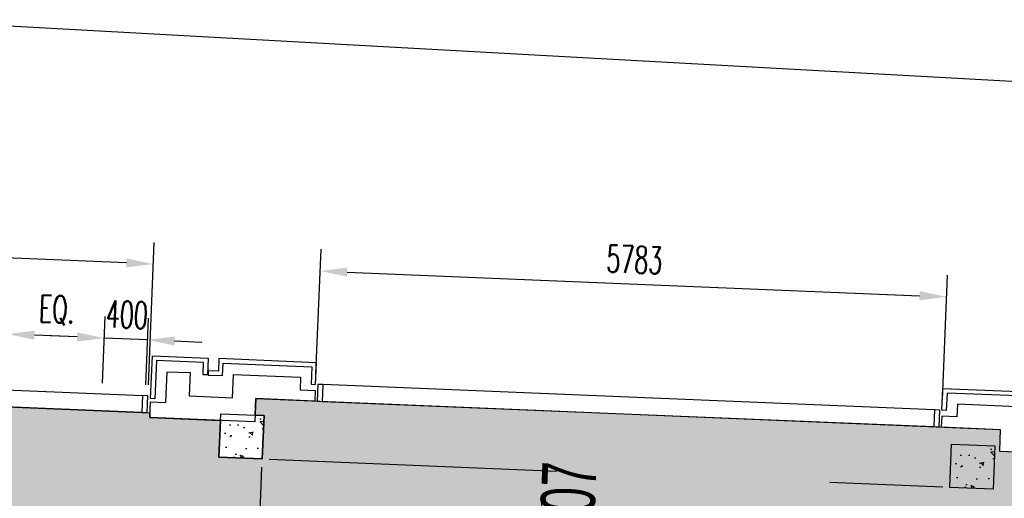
# Model space of a CAD drawing. Header units: millimetres. Extents: x 941089 to 2922714, y 799810 to 1997150.
# Tile 71 of 99: x 960613 to 969695, y 999197 to 1003616. Entities that reach past the tile are written whole.
import ezdxf

# ---------------------------------------------------------------- set-up
doc = ezdxf.new("R2010")
doc.units = ezdxf.units.MM
doc.header["$LTSCALE"] = 10
doc.header["$PDMODE"] = 3
doc.header["$PDSIZE"] = 5
doc.linetypes.add('DASHDOT', pattern=[1, 0.5, -0.25, 0, -0.25])
doc.linetypes.add('FO-00$0$OS MAP$0$SITE$0$PECK', pattern=[0.2, 0.1, -0.1])
doc.layers.get('DEFPOINTS').update_dxf_attribs({"color": 21})
for name, color, linetype in [('AREA NET', 21, 'DASHDOT'), ('COLS EXT-00$0$CONC-SECTION', 6, 'Continuous'), ('COLS EXT-00$0$HATCH', 22, 'Continuous'), ('FO-00 - FURN$0$DIM-GROMMETS', 21, 'Continuous'), ('FO-00$0$25', 21, 'Continuous'), ('FO-00$0$AREA GROSS', 21, 'Continuous'), ('FO-00$0$OS MAP$0$SITE$0$ROADS_PCK', 2, 'FO-00$0$OS MAP$0$SITE$0$PECK'), ('L - PL-ext-00$0$WALL-EXTERNAL', 1, 'Continuous'), ('L - PL-ext-00$0$WALL-INTERNAL', 4, 'Continuous'), ('L - PL-ext-00$0$WINDOW', 2, 'Continuous'), ('L - PL-ext-00$0$WINDOW DIMS', 21, 'Continuous'), ('L - PL-ext-00$0$WINDOW-SCH', 2, 'Continuous'), ('REVISION', 1, 'DASHDOT')]:
    doc.layers.add(name, color=color, linetype=linetype)
doc.styles.add('FO-00 - FURN$0$Standard', font='romans.shx', dxfattribs={"width": 0.6})
doc.styles.add('L - PL-ext-00$0$SK-OFFICE-00-ELE REV A$0$STANDARD', font='ARIAL.TTF', dxfattribs={"width": 0.6, "height": 0.2})
doc.styles.add('L - PL-ext-00$0$Standard', font='romans.shx', dxfattribs={"width": 0.6})
doc.dimstyles.new('FO-00 - FURN$0$ISO-25', dxfattribs={"dimscale": 100, "dimtxt": 2.5, "dimasz": 2.5, "dimexe": 1.25, "dimexo": 0.625, "dimtad": 1, "dimdec": 0, "dimtxsty": 'FO-00 - FURN$0$Standard', "dimcen": 2.5, "dimclrd": 21, "dimclre": 21, "dimadec": 0, "dimazin": 0, "dimtfac": 1, "dimtdec": 0, "dimtmove": 0, "dimatfit": 3, "dimfxl": 0, "dimarcsym": 0})
doc.dimstyles.new('L - PL-ext-00$0$ROYCETON', dxfattribs={"dimscale": 100, "dimtxt": 2.5, "dimasz": 2.5, "dimexe": 2, "dimexo": 1, "dimgap": 1, "dimtad": 1, "dimdec": 0, "dimtxsty": 'L - PL-ext-00$0$Standard', "dimcen": 2.5, "dimclrd": 256, "dimclre": 256, "dimclrt": 2, "dimaunit": 1, "dimazin": 0, "dimtfac": 1, "dimtdec": 0, "dimtmove": 0, "dimatfit": 3, "dimfxl": 0, "dimarcsym": 0})

# ---------------------------------------------------------------- blocks, each defined once
blk = doc.blocks.new('COLS EXT-00')
at = {"layer": 'COLS EXT-00$0$HATCH'}
h = blk.add_hatch(dxfattribs=at)
h.set_pattern_fill('AR-CONC', color=256, scale=2, angle=84.01264, style=0)
h.set_pattern_definition([(137.633556, (35257.34, 2074421.64), (46.89598, 362.74233), [38.1, -419.1]), (82.633556, (35257.34, 2074421.64), (-384.6978, -54.64789), [30.48, -335.28]), (188.084556, (35261.24, 2074451.87), (-337.80003, 308.095686), [32.38, -356.18]), (133.817756, (35155.82, 2074425.84), (106.39893, 538.22382), [57.15, -628.65]), (184.269156, (35164.7, 2074470.7), (-474.82401, 494.8362), [48.57, -534.27]), (78.817556, (35155.8, 2074425.84), (-474.8231, 494.8369), [45.72, -502.92]), (108.633556, (35183.3, 2074475.55), (216.87712, 294.52597), [38.1, -419.1]), (53.633556, (35183.3, 2074475.55), (-362.9581, 138.70907), [30.48, -335.28]), (159.084956, (35201.37, 2074500.1), (-146.08184, 433.23424), [32.38, -356.18]), (125.133556, (35257.34, 2074421.64), (-168.710798, 13.154579), [0, -331.216, 0, -340.36, 0, -336.55]), (95.133556, (35257.34, 2074421.64), (-194.672243, 141.798368), [0, -194.056, 0, -323.596, 0, -128.27]), (55.133556, (35252.66, 2074308.46), (22.644925, 270.476837), [0, -127, 0, -396.24, 0, -525.78]), (45.133556, (35250.56, 2074257.7), (-38.576957, 298.105454), [0, -165.1, 0, -263.144, 0, -373.38])])
h.paths.add_polyline_path([(962451.1, 999578.5), (962467.7, 999978.1), (962867.3, 999961.6), (962850.8, 999561.9)])
h = blk.add_hatch(dxfattribs=at)
h.set_pattern_fill('AR-CONC', color=256, scale=2, angle=84.01264, style=0)
h.set_pattern_definition([(137.633556, (41998.05, 2074141.94), (46.89598, 362.74233), [38.1, -419.1]), (82.633556, (41998.05, 2074141.94), (-384.6978, -54.64789), [30.48, -335.28]), (188.084556, (42001.96, 2074172.16), (-337.80003, 308.095686), [32.38, -356.18]), (133.817756, (41896.54, 2074146.13), (106.39893, 538.22382), [57.15, -628.65]), (184.269156, (41905.4, 2074191), (-474.82401, 494.8362), [48.57, -534.27]), (78.817556, (41896.54, 2074146.13), (-474.8231, 494.8369), [45.72, -502.92]), (108.633556, (41924.02, 2074195.84), (216.87712, 294.52597), [38.1, -419.1]), (53.633556, (41924, 2074195.84), (-362.9581, 138.70907), [30.48, -335.28]), (159.084956, (41942.1, 2074220.4), (-146.08184, 433.23424), [32.38, -356.18]), (125.133556, (41998.05, 2074141.94), (-168.710798, 13.154579), [0, -331.216, 0, -340.36, 0, -336.55]), (95.133556, (41998.05, 2074141.94), (-194.672243, 141.798368), [0, -194.056, 0, -323.596, 0, -128.27]), (55.133556, (41993.38, 2074028.75), (22.644925, 270.476837), [0, -127, 0, -396.24, 0, -525.78]), (45.133556, (41991.28, 2073978), (-38.576957, 298.105454), [0, -165.1, 0, -263.144, 0, -373.38])])
h.paths.add_polyline_path([(969191.9, 999298.7), (969208.4, 999698.4), (969608, 999681.9), (969591.5, 999282.2)])
at = {"layer": 'COLS EXT-00$0$CONC-SECTION'}
for points in [[(962451.1, 999578.5), (962467.7, 999978.1), (962867.3, 999961.6), (962850.8, 999561.9)], [(969191.9, 999298.7), (969208.4, 999698.4), (969608, 999681.9), (969591.5, 999282.2)]]:
    blk.add_lwpolyline(points, close=True, dxfattribs=at)
blk = doc.blocks.new('FO-00')
at = {"layer": 'FO-00$0$25'}
blk.add_hatch(color=254, dxfattribs=at).paths.add_polyline_path([(962106.9, 976297.2), (962063.7, 975252.9), (956064.8, 975500.9), (956819.2, 993755.4), (957034, 993746.5), (957074.1, 994715.7), (957029.1, 994717.6), (957254.7, 1000176.3), (961815.3, 999987.8), (961813.4, 999942.9), (962465.1, 999916), (962451.1, 999578.5), (962850.8, 999561.9), (962867.3, 999961.6), (962785.1, 999965), (962791.5, 1000117.6), (969658.5, 999833.8), (969650.2, 999634), (973094.2, 999491.9), (973087, 999317.8), (974330.1, 999266.5), (974344.7, 999639.8), (980603.5, 999381.4), (980588, 999007.9), (981801.1, 998957.8), (981787.3, 998623.7), (982186.9, 998607.2), (982215.9, 999304.8), (988737.4, 999035.2), (988737.4, 999035.2), (988964.3, 999024.2), (988817.7, 995529), (988645, 991316.4), (994995.8, 991065.9), (995186.1, 991058), (994995.8, 991065.9), (994970.9, 990466.4), (995161.3, 990458.5), (994864, 983264.6), (994673.8, 983272.5), (994648.9, 982673), (994839.2, 982665.1), (994537.8, 975370.1), (994353, 975377.8), (994336.4, 974978.1), (994521.2, 974970.4), (994466.7, 973651.6), (994631.5, 973645.2), (994522.9, 970907.8), (989272.4, 971124.4), (989710.8, 981776), (985249.6, 981960.4), (985342.2, 984209.1), (981645.3, 984361.3), (981527.5, 981498.7), (981439.7, 979366.4), (981353.4, 977267.7), (984800.4, 977125.6), (984714.7, 975047.1), (981578.6, 972159.6), (969604.9, 972654.5), (969742.4, 975981.5)])
at = {"layer": 'FO-00$0$AREA GROSS', "color": 3}
blk.add_lwpolyline([(957254.7, 1000176.3), (961815.3, 999987.8), (961813.4, 999942.9), (962465.1, 999916), (962451.1, 999578.5), (962850.8, 999561.9), (962867.3, 999961.6), (962785.1, 999965), (962791.5, 1000117.6), (969658.5, 999833.8), (969650.2, 999634), (973094.2, 999491.9), (973087, 999317.8), (974330.1, 999266.5), (974344.7, 999639.8), (980603.5, 999381.4), (980588, 999007.9), (981801.1, 998957.8), (981787.3, 998623.7), (982186.9, 998607.2), (982215.9, 999304.8), (988737.4, 999035.2)], dxfattribs=at)
at = {"layer": 'FO-00$0$OS MAP$0$SITE$0$ROADS_PCK', "linetype": 'Continuous', "elevation": 0}
blk.add_lwpolyline([(958870, 1003556.9), (959508.8, 1003616.5), (979070.9, 1002534.4), (1013823, 1000706)], dxfattribs=at)
blk = doc.blocks.new('*D566')
at = {"layer": 'DEFPOINTS', "color": 0}
for p in [(962850.8, 999561.9), (965443.1, 999454.8), (965224.1, 996908.8)]:
    blk.add_point(p, dxfattribs=at)
at = {"layer": 'FO-00 - FURN$0$DIM-GROMMETS', "color": 21, "lineweight": -2}
for p, q in [((962913.2, 999559.4), (965567.9, 999449.6)), ((965348, 997153.9), (965432.7, 999205)), ((965286.5, 996906.2), (965462.5, 996899))]:
    blk.add_line(p, q, dxfattribs=at)
at = {"layer": 'FO-00 - FURN$0$DIM-GROMMETS', "color": 21}
for points in [[(965391.1, 999206.7), (965474.4, 999203.3), (965443.1, 999454.8)], [(965306.3, 997155.6), (965389.6, 997152.2), (965337.6, 996904.1)]]:
    blk.add_solid(points, dxfattribs=at)
at = {"layer": 'FO-00 - FURN$0$DIM-GROMMETS', "color": 0, "insert": (965203, 998187.2), "char_height": 250, "attachment_point": 5, "rotation": 87.63356, "style": 'FO-00 - FURN$0$Standard'}
blk.add_mtext('2553', dxfattribs=at)
blk = doc.blocks.new('*D568')
at = {"layer": 'DEFPOINTS', "color": 0}
for p in [(968210, 999339.3), (969191.9, 999298.7), (968164.5, 996724.2, 0)]:
    blk.add_point(p, dxfattribs=at)
at = {"layer": 'FO-00 - FURN$0$DIM-GROMMETS', "color": 21, "lineweight": -2}
for p, q in [((969129.4, 999301.3), (968085.1, 999344.5)), ((968112.3, 996976.6), (968199.7, 999089.5)), ((968102, 996726.8), (967977.1, 996732))]:
    blk.add_line(p, q, dxfattribs=at)
at = {"layer": 'FO-00 - FURN$0$DIM-GROMMETS', "color": 21}
for points in [[(968158, 999091.3), (968241.3, 999087.8), (968210, 999339.3)], [(968070.7, 996978.3), (968154, 996974.9), (968102, 996726.8)]]:
    blk.add_solid(points, dxfattribs=at)
at = {"layer": 'FO-00 - FURN$0$DIM-GROMMETS', "color": 0, "insert": (967968.7, 998040.8), "char_height": 250, "attachment_point": 5, "rotation": 87.63356, "style": 'FO-00 - FURN$0$Standard'}
blk.add_mtext('2615', dxfattribs=at)
blk = doc.blocks.new('*D809')
at = {"layer": 'DEFPOINTS', "color": 0}
for p in [(957311.4, 1001547.5), (957261.1, 1000331.2), (961796.7, 1000143.7)]:
    blk.add_point(p, dxfattribs=at)
at = {"layer": 'L - PL-ext-00$0$WINDOW DIMS', "lineweight": -2}
for p, q in [((957265.2, 1000431.1), (957319.6, 1001747.4)), ((961597.2, 1001370.4), (957561.2, 1001537.2)), ((961800.8, 1000243.7), (961855.2, 1001559.9))]:
    blk.add_line(p, q, dxfattribs=at)
at = {"layer": 'L - PL-ext-00$0$WINDOW DIMS'}
for points in [[(957562.9, 1001578.8), (957559.4, 1001495.6), (957311.4, 1001547.5)], [(961598.9, 1001412), (961595.4, 1001328.8), (961847, 1001360.1)]]:
    blk.add_solid(points, dxfattribs=at)
at = {"layer": 'L - PL-ext-00$0$WINDOW DIMS', "color": 2, "insert": (959588.5, 1001678.6), "char_height": 250, "attachment_point": 5, "rotation": 357.63343, "style": 'L - PL-ext-00$0$Standard'}
blk.add_mtext('4539', dxfattribs=at)
blk = doc.blocks.new('*D812')
at = {"layer": 'DEFPOINTS', "color": 0}
for p in [(969163.6, 1001057.7), (963342.4, 1000249.5), (969120.3, 1000010.7)]:
    blk.add_point(p, dxfattribs=at)
at = {"layer": 'L - PL-ext-00$0$WINDOW DIMS', "lineweight": -2}
for p, q in [((963346.5, 1000349.4), (963393.9, 1001496.3)), ((963635.4, 1001286.2), (968913.8, 1001068)), ((969124.5, 1000110.6), (969171.9, 1001257.5))]:
    blk.add_line(p, q, dxfattribs=at)
at = {"layer": 'L - PL-ext-00$0$WINDOW DIMS'}
for points in [[(963637.1, 1001327.8), (963633.7, 1001244.5), (963385.6, 1001296.5)], [(968915.5, 1001109.7), (968912.1, 1001026.4), (969163.6, 1001057.7)]]:
    blk.add_solid(points, dxfattribs=at)
at = {"layer": 'L - PL-ext-00$0$WINDOW DIMS', "color": 2, "insert": (966283.9, 1001401.9), "char_height": 250, "attachment_point": 5, "rotation": 357.63343, "style": 'L - PL-ext-00$0$Standard'}
blk.add_mtext('5783', dxfattribs=at)
blk = doc.blocks.new('*D815')
at = {"layer": 'DEFPOINTS', "color": 0}
for p in [(961393.3, 1000676.8), (961372, 1000161.3), (961771.7, 1000144.8)]:
    blk.add_point(p, dxfattribs=at)
at = {"layer": 'L - PL-ext-00$0$WINDOW DIMS', "lineweight": -2}
for p, q in [((961376.2, 1000261.2), (961401.6, 1000876.6)), ((961775.8, 1000244.7), (961801.3, 1000860.1)), ((961143.6, 1000687.1), (960893.8, 1000697.5)), ((961793, 1000660.3), (961393.3, 1000676.8)), ((962042.8, 1000650), (962292.6, 1000639.6))]:
    blk.add_line(p, q, dxfattribs=at)
at = {"layer": 'L - PL-ext-00$0$WINDOW DIMS'}
for points in [[(961145.3, 1000728.8), (961141.8, 1000645.5), (961393.3, 1000676.8)], [(962044.5, 1000691.6), (962041.1, 1000608.3), (961793, 1000660.3)]]:
    blk.add_solid(points, dxfattribs=at)
at = {"layer": 'L - PL-ext-00$0$WINDOW DIMS', "color": 2, "insert": (961602.5, 1000893.4), "char_height": 250, "attachment_point": 5, "rotation": 357.63343, "style": 'L - PL-ext-00$0$Standard'}
blk.add_mtext('400', dxfattribs=at)
blk = doc.blocks.new('*D816')
at = {"layer": 'DEFPOINTS', "color": 0}
for p in [(960499.4, 1000713.8), (960478.1, 1000198.2, 0), (961372, 1000161.3)]:
    blk.add_point(p, dxfattribs=at)
at = {"layer": 'L - PL-ext-00$0$WINDOW DIMS', "lineweight": -2}
for p, q in [((960482.2, 1000298.1), (960507.6, 1000913.6)), ((961376.2, 1000261.2), (961401.6, 1000876.6)), ((961143.6, 1000687.1), (960749.2, 1000703.4))]:
    blk.add_line(p, q, dxfattribs=at)
at = {"layer": 'L - PL-ext-00$0$WINDOW DIMS'}
for points in [[(960750.9, 1000745.1), (960747.5, 1000661.8), (960499.4, 1000713.8)], [(961145.3, 1000728.8), (961141.8, 1000645.5), (961393.3, 1000676.8)]]:
    blk.add_solid(points, dxfattribs=at)
at = {"layer": 'L - PL-ext-00$0$WINDOW DIMS', "color": 2, "insert": (960956.2, 1000932), "char_height": 250, "attachment_point": 5, "rotation": 357.63343, "style": 'L - PL-ext-00$0$Standard'}
blk.add_mtext('EQ.', dxfattribs=at)
blk = doc.blocks.new('FO-00 - FURN')
at = {"layer": 'FO-00 - FURN$0$DIM-GROMMETS'}
blk.add_line((962826.5, 998973), (962847.6, 999484.3), dxfattribs=at)
for base, p1, p2, picture, middle in [((965443.1, 999454.8), (965224.1, 996908.8), (962850.8, 999561.9), '*D566', (965203, 998187.2)), ((968210, 999339.3), (968164.5, 996724.2, 0), (969191.9, 999298.7), '*D568', (967968.7, 998040.8))]:
    dim = blk.add_linear_dim(base=base, p1=p1, p2=p2, angle=87.63356, dimstyle='FO-00 - FURN$0$ISO-25', dxfattribs=at)
    dim.commit()
    dim.dimension.update_dxf_attribs({"geometry": picture, "text_midpoint": middle})
blk = doc.blocks.new('L - PL-ext-00')
at = {"layer": 'L - PL-ext-00$0$WALL-EXTERNAL'}
for p, q in [((961820.6, 1000117.7, 0), (961836.9, 1000512.4, 0)), ((961836.9, 1000512.4, 0), (962351.5, 1000491.1)), ((962351.5, 1000491.1), (962345.1, 1000336.3)), ((962451.4, 1000487), (962446.7, 1000372.1)), ((963350.6, 1000449.8), (962451.4, 1000487)), ((961875.3, 1000470.8, 0), (961860.6, 1000116.1)), ((962309.9, 1000452.8), (961875.3, 1000470.8)), ((962305.1, 1000337.9), (962309.9, 1000452.8)), ((962485, 1000330.5), (962489.7, 1000445.4)), ((962489.7, 1000445.4), (963309, 1000411.5)), ((963309, 1000411.5), (963302.4, 1000251.1)), ((963342.4, 1000249.5), (963350.6, 1000449.8)), ((962345.1, 1000336.3), (962305.1, 1000337.9)), ((962352.7, 1000376), (962351.1, 1000336)), ((962351.1, 1000336), (962485, 1000330.5)), ((962446.7, 1000372.1), (962352.7, 1000376)), ((963302.4, 1000251.1), (963342.4, 1000249.5)), ((969120.3, 1000010.7), (969128.6, 1000211)), ((969128.6, 1000211), (970027.8, 1000173.9)), ((961860.6, 1000116.1), (961820.6, 1000117.7)), ((969166.9, 1000169.4), (969160.3, 1000009)), ((969986.2, 1000135.6, 0), (969166.9, 1000169.4)), ((969160.3, 1000009), (969120.3, 1000010.7))]:
    blk.add_line(p, q, dxfattribs=at)
at = {"layer": 'L - PL-ext-00$0$WALL-INTERNAL'}
for p, q in [((961971, 1000366.7), (961959.3, 1000082)), ((961971, 1000366.7), (962185.9, 1000357.8)), ((962185.9, 1000357.8), (962177, 1000143)), ((962576.6, 1000126.5), (962585.5, 1000341.3)), ((962585.5, 1000341.3), (963205, 1000315.7)), ((963205, 1000315.7), (963200.2, 1000200)), ((962177, 1000143.1), (962576.6, 1000126.6)), ((962791.5, 1000117.6), (962782.6, 999902.9)), ((963336, 1000095.1), (962791.5, 1000117.6)), ((963200.2, 1000200), (963340.1, 1000194.2)), ((963340.1, 1000194.2), (963336, 1000095.1)), ((961813.4, 999942.9), (961819.4, 1000087.8)), ((961819.4, 1000087.8), (961959.3, 1000082)), ((969262.7, 1000065.4), (969257.9, 999949.6)), ((969882.2, 1000039.8), (969262.7, 1000065.4)), ((962782.6, 999902.9, 0), (961813.4, 999942.9, 0)), ((969118, 999955.4), (969113.9, 999856.3)), ((969257.9, 999949.6), (969118, 999955.4)), ((969113.9, 999856.3), (969658.5, 999833.8)), ((969658.5, 999833.8), (969650.2, 999634)), ((969650.2, 999634), (970004.9, 999619.3))]:
    blk.add_line(p, q, dxfattribs=at)
at = {"layer": 'L - PL-ext-00$0$WINDOW'}
for p, q in [((957311.1, 1000329.1), (961749.2, 1000145.7)), ((969050.4, 1000014.1), (963412.3, 1000247.1)), ((961740.3, 999990.9), (957304.7, 1000174.3)), ((963405.9, 1000092.2), (969044, 999859.2))]:
    blk.add_line(p, q, dxfattribs=at)
for points in [[(963412.3, 1000247.1), (963362.3, 1000249.2), (963355.9, 1000094.3), (963405.9, 1000092.2)], [(969100.4, 1000012), (969050.4, 1000014.1), (969044, 999859.2), (969094, 999857.2)]]:
    blk.add_lwpolyline(points, close=True, dxfattribs=at)
at = {"layer": 'L - PL-ext-00$0$WINDOW', "elevation": 0}
blk.add_lwpolyline([(961796.7, 1000143.7), (961746.7, 1000145.8), (961740.3, 999990.9), (961790.3, 999988.9)], close=True, dxfattribs=at)
at = {"layer": 'L - PL-ext-00$0$WINDOW-SCH', "insert": (965394.3, 998543.2, 0), "char_height": 500, "attachment_point": 1, "rotation": 87.63343, "style": 'L - PL-ext-00$0$SK-OFFICE-00-ELE REV A$0$STANDARD'}
blk.add_mtext('W-07', dxfattribs=at)
at = {"layer": 'L - PL-ext-00$0$WINDOW DIMS'}
for base, p1, p2, picture, middle in [((957311.4, 1001547.5), (961796.7, 1000143.7), (957261.1, 1000331.2), '*D809', (959588.5, 1001678.6)), ((969163.6, 1001057.7), (963342.4, 1000249.5), (969120.3, 1000010.7), '*D812', (966283.9, 1001401.9))]:
    dim = blk.add_linear_dim(base=base, p1=p1, p2=p2, angle=357.63343, dimstyle='L - PL-ext-00$0$ROYCETON', dxfattribs=at)
    dim.commit()
    dim.dimension.update_dxf_attribs({"geometry": picture, "text_midpoint": middle})
dim = blk.add_linear_dim(base=(960499.4, 1000713.8), p1=(961372, 1000161.3), p2=(960478.1, 1000198.2, 0), angle=357.63343, text='EQ.', dimstyle='L - PL-ext-00$0$ROYCETON', override={"dimtmove": 1}, dxfattribs=at)
dim.commit()
dim.dimension.update_dxf_attribs({"geometry": '*D816', "text_midpoint": (960956.2, 1000932)})
dim = blk.add_linear_dim(base=(961393.3, 1000676.8), p1=(961771.7, 1000144.8), p2=(961372, 1000161.3), angle=357.63343, dimstyle='L - PL-ext-00$0$ROYCETON', dxfattribs=at)
dim.commit()
dim.dimension.update_dxf_attribs({"geometry": '*D815', "text_midpoint": (961593.2, 1000668.6), "dimtype": 128})

msp = doc.modelspace()

# ---------------------------------------------------------------- block references
at = {"layer": 'AREA NET'}
msp.add_blockref('COLS EXT-00', (0, 0), dxfattribs=at)
at = {"layer": 'REVISION'}
for name in ['FO-00 - FURN', 'FO-00', 'L - PL-ext-00']:
    msp.add_blockref(name, (0, 0), dxfattribs=at)

doc.saveas('drawing.dxf')
